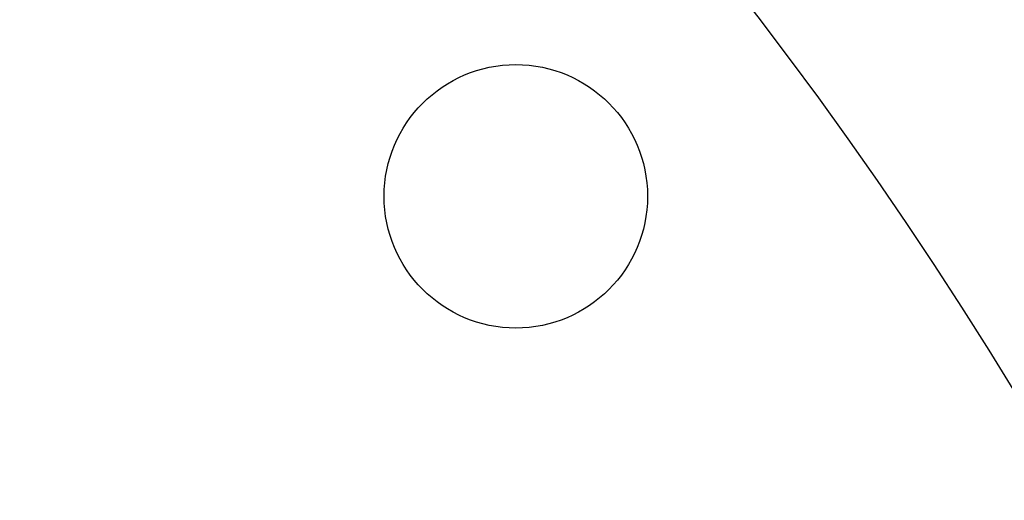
# Model space of a CAD drawing. Header units: inches. Extents: x 15 to 50, y -71 to 91.
# Tile 48 of 49: x 37.27 to 40.54, y 83.52 to 85.12. Entities that reach past the tile are written whole.
import ezdxf

# ---------------------------------------------------------------- set-up
doc = ezdxf.new("R2010")
doc.units = ezdxf.units.IN
doc.header["$LTSCALE"] = 1.21
doc.header["$MEASUREMENT"] = 0
doc.layers.get('0').update_dxf_attribs({"linetype": 'CONTINUOUS'})

msp = doc.modelspace()

# ---------------------------------------------------------------- linework, layer by layer
at = {"color": 7, "linetype": 'Continuous'}
for centre, radius in [((28.6042, 76.6165), 14), ((38.9178, 84.5304), 0.4375)]:
    msp.add_circle(centre, radius, dxfattribs=at)
for centre, radius, start, end in [((32.6038, 76.6165), 8, 40.9877, 316.49521), ((32.6042, 76.6165), 8, 40.9877, 179.90109), ((32.6038, 76.6165), 7.9213, 41.48445, 316.16671)]:
    msp.add_arc(centre, radius, start, end, dxfattribs=at)

doc.saveas('drawing.dxf')
